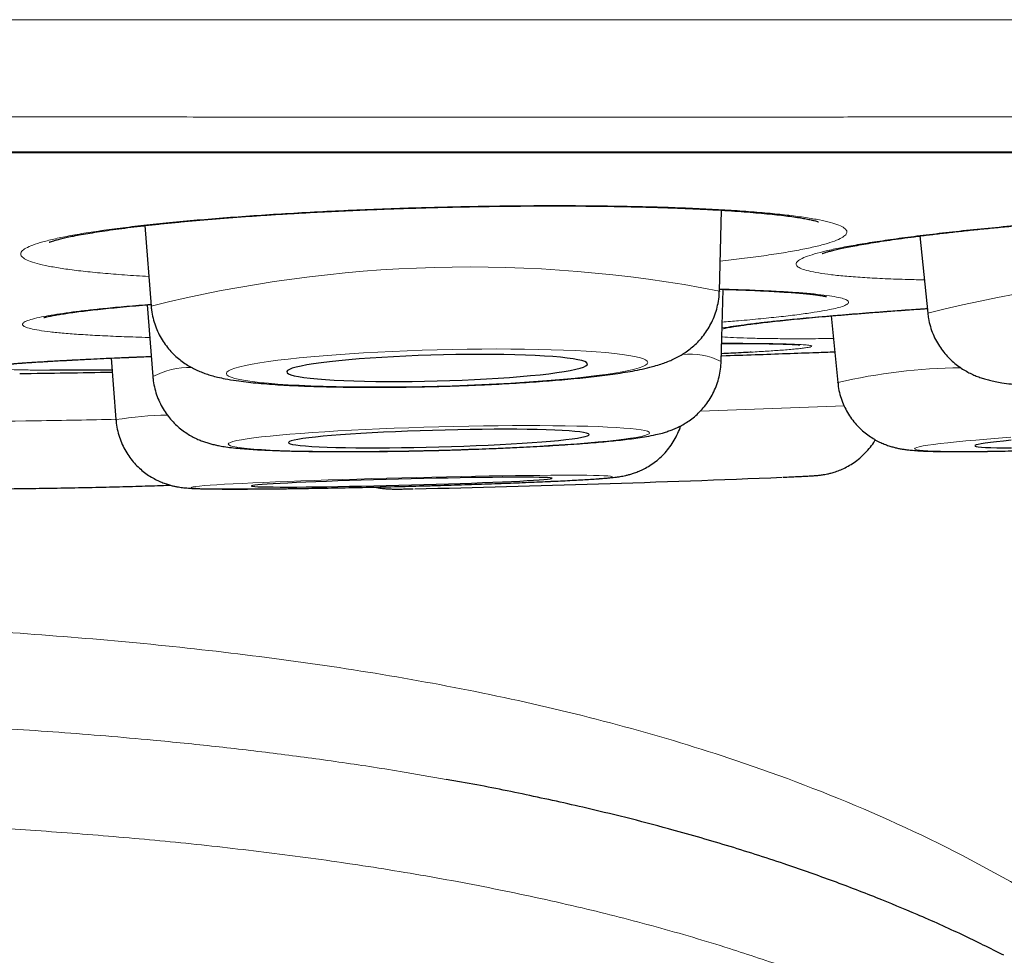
# Model space of a CAD drawing. Header units: millimetres. Extents: x 8 to 869, y 12 to 834.
# Tile 16 of 216: x 356.07 to 360.08, y 397.74 to 401.55. Entities that reach past the tile are written whole.
import ezdxf

# ---------------------------------------------------------------- set-up
doc = ezdxf.new("R2010")
doc.units = ezdxf.units.MM

msp = doc.modelspace()

# ---------------------------------------------------------------- linework, layer by layer
at = {"color": 252, "linetype": 'Continuous', "lineweight": 0}
msp.add_line((337.5933, 401.0097), (370.9889, 401.0097), dxfattribs=at)
at = {"color": 7, "linetype": 'Continuous', "lineweight": 30}
for p, q in [((337.6236, 401.0073), (370.9585, 401.0073)), ((358.9219, 400.4429), (358.9305, 400.7721)), ((356.5796, 400.7094), (356.6056, 400.3812)), ((359.7383, 400.6671), (359.7709, 400.3532)), ((358.9219, 400.4429), (358.9217, 400.4411)), ((358.9292, 400.1563), (358.9367, 400.4497)), ((356.5897, 400.3869), (356.6129, 400.0944)), ((359.3771, 400.3416), (359.4045, 400.0697)), ((356.4426, 400.1694), (356.4622, 399.9187)), ((358.9292, 400.1563), (358.9291, 400.1557)), ((359.4046, 400.0693), (359.4045, 400.0697)), ((356.4623, 399.9185), (356.4622, 399.9188))]:
    msp.add_line(p, q, dxfattribs=at)
at = {"color": 252, "linetype": 'Continuous', "lineweight": 0, "flags": 128}
for points in [[(357.7713, 400.0554), (357.8326, 400.0572), (357.8935, 400.0594), (357.9538, 400.0619), (358.0132, 400.0648), (358.0714, 400.068), (358.128, 400.0715), (358.1828, 400.0753), (358.2356, 400.0794), (358.2859, 400.0838), (358.3336, 400.0883), (358.3785, 400.0931), (358.4203, 400.0981), (358.4587, 400.1032), (358.4937, 400.1085), (358.525, 400.1139), (358.5524, 400.1193), (358.5759, 400.1248), (358.5952, 400.1303), (358.6104, 400.1358), (358.6213, 400.1413), (358.6278, 400.1468), (358.63, 400.1521), (358.6278, 400.1573), (358.6213, 400.1624), (358.6104, 400.1673), (358.5952, 400.172), (358.5759, 400.1765), (358.5524, 400.1808), (358.525, 400.1848), (358.4937, 400.1885), (358.4587, 400.1919), (358.4203, 400.195), (358.3785, 400.1978), (358.3336, 400.2002), (358.2859, 400.2022), (358.2356, 400.2039), (358.1828, 400.2052), (358.128, 400.2061), (358.0714, 400.2066), (358.0132, 400.2068), (357.9538, 400.2065), (357.8935, 400.2058), (357.8326, 400.2048), (357.7713, 400.2034), (357.7101, 400.2015), (357.6491, 400.1994), (357.5888, 400.1968), (357.5294, 400.194), (357.4712, 400.1907), (357.4146, 400.1872), (357.3598, 400.1834), (357.3071, 400.1793), (357.2567, 400.175), (357.209, 400.1704), (357.1641, 400.1656), (357.1224, 400.1606), (357.0839, 400.1555), (357.049, 400.1502), (357.0177, 400.1449), (356.9902, 400.1394), (356.9668, 400.1339), (356.9474, 400.1284), (356.9323, 400.1229), (356.9214, 400.1174), (356.9148, 400.112), (356.9126, 400.1066), (356.9148, 400.1014), (356.9214, 400.0963), (356.9323, 400.0914), (356.9474, 400.0867), (356.9668, 400.0822), (356.9902, 400.078), (357.0177, 400.074), (357.049, 400.0702), (357.0839, 400.0668), (357.1224, 400.0637), (357.1641, 400.061), (357.209, 400.0586), (357.2567, 400.0565), (357.3071, 400.0548), (357.3598, 400.0535), (357.4146, 400.0526), (357.4712, 400.0521), (357.5294, 400.052), (357.5888, 400.0522), (357.6491, 400.0529), (357.7101, 400.0539), (357.7713, 400.0554)], [(357.7786, 399.7942), (357.8398, 399.7959), (357.9008, 399.7979), (357.9611, 399.8001), (358.0205, 399.8025), (358.0787, 399.8052), (358.1353, 399.808), (358.1901, 399.811), (358.2428, 399.8141), (358.2932, 399.8174), (358.3409, 399.8208), (358.3858, 399.8243), (358.4275, 399.8279), (358.466, 399.8316), (358.501, 399.8353), (358.5322, 399.839), (358.5597, 399.8428), (358.5831, 399.8466), (358.6025, 399.8503), (358.6176, 399.854), (358.6285, 399.8576), (358.6351, 399.8612), (358.6373, 399.8647), (358.6351, 399.868), (358.6285, 399.8712), (358.6176, 399.8742), (358.6025, 399.8771), (358.5831, 399.8798), (358.5597, 399.8824), (358.5322, 399.8847), (358.501, 399.8868), (358.466, 399.8886), (358.4275, 399.8902), (358.3858, 399.8916), (358.3409, 399.8927), (358.2932, 399.8936), (358.2428, 399.8942), (358.1901, 399.8945), (358.1353, 399.8946), (358.0787, 399.8944), (358.0205, 399.8939), (357.9611, 399.8931), (357.9008, 399.8921), (357.8398, 399.8909), (357.7786, 399.8894), (357.7173, 399.8876), (357.6564, 399.8856), (357.5961, 399.8834), (357.5367, 399.881), (357.4785, 399.8784), (357.4219, 399.8756), (357.3671, 399.8726), (357.3144, 399.8694), (357.264, 399.8662), (357.2163, 399.8628), (357.1714, 399.8593), (357.1296, 399.8557), (357.0912, 399.852), (357.0562, 399.8483), (357.0249, 399.8445), (356.9975, 399.8407), (356.9741, 399.837), (356.9547, 399.8332), (356.9395, 399.8295), (356.9287, 399.8259), (356.9221, 399.8223), (356.9199, 399.8189), (356.9221, 399.8156), (356.9287, 399.8124), (356.9395, 399.8093), (356.9547, 399.8064), (356.9741, 399.8037), (356.9975, 399.8012), (357.0249, 399.7989), (357.0562, 399.7968), (357.0912, 399.7949), (357.1296, 399.7933), (357.1714, 399.7919), (357.2163, 399.7908), (357.264, 399.79), (357.3144, 399.7894), (357.3671, 399.789), (357.4219, 399.789), (357.4785, 399.7892), (357.5367, 399.7897), (357.5961, 399.7904), (357.6564, 399.7914), (357.7173, 399.7927), (357.7786, 399.7942)], [(360.1102, 399.8471), (360.0599, 399.8433), (360.0123, 399.8396), (359.9676, 399.8358), (359.9259, 399.8321), (359.8876, 399.8284), (359.8527, 399.8248), (359.8216, 399.8213), (359.7943, 399.8178), (359.7709, 399.8146), (359.7517, 399.8114), (359.7366, 399.8084), (359.7259, 399.8056), (359.7195, 399.8029), (359.7174, 399.8005), (359.7197, 399.7982), (359.7263, 399.7962), (359.7373, 399.7944), (359.7526, 399.7929), (359.772, 399.7916), (359.7956, 399.7905), (359.8231, 399.7897), (359.8544, 399.7892), (359.8895, 399.789), (359.928, 399.789), (359.9698, 399.7893), (360.0147, 399.7899), (360.0625, 399.7907), (360.1128, 399.7918)], [(358.4863, 399.6862), (358.4841, 399.6874), (358.4775, 399.6884), (358.4666, 399.6894), (358.4514, 399.6902), (358.432, 399.6909), (358.4085, 399.6915), (358.3811, 399.6919), (358.3498, 399.6922), (358.3148, 399.6923), (358.2763, 399.6923), (358.2345, 399.6921), (358.1896, 399.6918), (358.1419, 399.6914), (358.0915, 399.6908), (358.0388, 399.6901), (357.9839, 399.6893), (357.9273, 399.6883), (357.8691, 399.6872), (357.8097, 399.686), (357.7494, 399.6847), (357.6884, 399.6832), (357.6272, 399.6817), (357.5659, 399.6801), (357.505, 399.6784), (357.4447, 399.6767), (357.3853, 399.6748), (357.3271, 399.6729), (357.2705, 399.671), (357.2157, 399.6691), (357.163, 399.6671), (357.1127, 399.6651), (357.065, 399.6631), (357.0201, 399.6611), (356.9784, 399.6591), (356.9399, 399.6571), (356.905, 399.6552), (356.8737, 399.6533), (356.8463, 399.6515), (356.8229, 399.6498), (356.8036, 399.6481), (356.7885, 399.6465), (356.7776, 399.645), (356.7711, 399.6436), (356.7689, 399.6423), (356.7711, 399.6411), (356.7777, 399.64), (356.7886, 399.639), (356.8038, 399.6382), (356.8232, 399.6375), (356.8467, 399.637), (356.8742, 399.6366), (356.9055, 399.6363), (356.9405, 399.6362), (356.979, 399.6362), (357.0207, 399.6363), (357.0656, 399.6366), (357.1134, 399.6371), (357.1638, 399.6376), (357.2165, 399.6383), (357.2713, 399.6392), (357.328, 399.6402), (357.3861, 399.6412), (357.4455, 399.6425), (357.5059, 399.6438), (357.5668, 399.6452), (357.6281, 399.6467), (357.6893, 399.6483), (357.7503, 399.65), (357.8106, 399.6518), (357.87, 399.6536), (357.9281, 399.6555), (357.9847, 399.6574), (358.0395, 399.6594), (358.0922, 399.6614), (358.1426, 399.6634), (358.1903, 399.6654), (358.2351, 399.6674), (358.2769, 399.6694), (358.3153, 399.6713), (358.3502, 399.6732), (358.3815, 399.6751), (358.4089, 399.6769), (358.4323, 399.6787), (358.4517, 399.6804), (358.4668, 399.682), (358.4776, 399.6835), (358.4842, 399.6849), (358.4863, 399.6862)]]:
    msp.add_lwpolyline(points, dxfattribs=at)
at = {"color": 7, "linetype": 'Continuous', "lineweight": 30, "flags": 128}
for points in [[(357.7713, 400.0766), (357.8226, 400.0781), (357.8735, 400.08), (357.9237, 400.0823), (357.9728, 400.0848), (358.0205, 400.0877), (358.0665, 400.0909), (358.1104, 400.0944), (358.1519, 400.0981), (358.1908, 400.102), (358.2267, 400.1061), (358.2594, 400.1104), (358.2887, 400.1148), (358.3143, 400.1193), (358.3362, 400.1239), (358.3541, 400.1285), (358.3679, 400.1331), (358.3775, 400.1377), (358.3828, 400.1422), (358.3839, 400.1467), (358.3807, 400.151), (358.3732, 400.1552), (358.3615, 400.1592), (358.3456, 400.163), (358.3257, 400.1665), (358.302, 400.1698), (358.2745, 400.1728), (358.2434, 400.1755), (358.2091, 400.1779), (358.1717, 400.1799), (358.1315, 400.1816), (358.0887, 400.1829), (358.0438, 400.1839), (357.9969, 400.1844), (357.9484, 400.1846), (357.8987, 400.1844), (357.8481, 400.1838), (357.797, 400.1828), (357.7457, 400.1814), (357.6945, 400.1797), (357.6439, 400.1776), (357.5942, 400.1752), (357.5458, 400.1725), (357.4989, 400.1694), (357.4539, 400.1661), (357.4112, 400.1625), (357.371, 400.1587), (357.3335, 400.1547), (357.2992, 400.1505), (357.2682, 400.1462), (357.2407, 400.1417), (357.2169, 400.1372), (357.197, 400.1326), (357.1812, 400.1279), (357.1694, 400.1233), (357.162, 400.1188), (357.1587, 400.1143), (357.1598, 400.1099), (357.1652, 400.1056), (357.1748, 400.1015), (357.1886, 400.0976), (357.2065, 400.094), (357.2283, 400.0905), (357.254, 400.0874), (357.2833, 400.0845), (357.316, 400.082), (357.3519, 400.0798), (357.3907, 400.0779), (357.4322, 400.0764), (357.4761, 400.0753), (357.5221, 400.0745), (357.5698, 400.0742), (357.6189, 400.0742), (357.6691, 400.0746), (357.72, 400.0754), (357.7713, 400.0766)], [(357.7786, 399.8078), (357.8299, 399.8093), (357.8808, 399.811), (357.931, 399.8129), (357.9801, 399.8151), (358.0278, 399.8174), (358.0738, 399.8199), (358.1177, 399.8225), (358.1592, 399.8253), (358.198, 399.8282), (358.2339, 399.8312), (358.2666, 399.8342), (358.2959, 399.8374), (358.3216, 399.8405), (358.3434, 399.8437), (358.3613, 399.8468), (358.3751, 399.8499), (358.3847, 399.853), (358.3901, 399.8559), (358.3912, 399.8588), (358.388, 399.8616), (358.3805, 399.8642), (358.3687, 399.8666), (358.3529, 399.8689), (358.333, 399.871), (358.3092, 399.8729), (358.2817, 399.8746), (358.2507, 399.876), (358.2164, 399.8772), (358.179, 399.8782), (358.1387, 399.8788), (358.096, 399.8793), (358.051, 399.8795), (358.0041, 399.8794), (357.9557, 399.879), (357.906, 399.8784), (357.8554, 399.8775), (357.8042, 399.8764), (357.7529, 399.875), (357.7018, 399.8734), (357.6512, 399.8716), (357.6015, 399.8696), (357.553, 399.8673), (357.5062, 399.8649), (357.4612, 399.8624), (357.4184, 399.8597), (357.3782, 399.8568), (357.3408, 399.8539), (357.3065, 399.8508), (357.2755, 399.8478), (357.248, 399.8446), (357.2242, 399.8415), (357.2043, 399.8383), (357.1884, 399.8352), (357.1767, 399.8321), (357.1692, 399.8291), (357.166, 399.8262), (357.1671, 399.8233), (357.1724, 399.8207), (357.1821, 399.8181), (357.1959, 399.8157), (357.2137, 399.8136), (357.2356, 399.8116), (357.2613, 399.8098), (357.2905, 399.8082), (357.3232, 399.8069), (357.3592, 399.8058), (357.398, 399.805), (357.4395, 399.8044), (357.4834, 399.8041), (357.5294, 399.8041), (357.5771, 399.8043), (357.6262, 399.8048), (357.6764, 399.8056), (357.7273, 399.8066), (357.7786, 399.8078)], [(360.1112, 399.8348), (360.0794, 399.8317), (360.0511, 399.8287), (360.0265, 399.8258), (360.0057, 399.823), (359.9889, 399.8203), (359.9763, 399.8178), (359.9678, 399.8155), (359.9636, 399.8133), (359.9637, 399.8113), (359.9681, 399.8096), (359.9767, 399.8081), (359.9896, 399.8068), (360.0065, 399.8057), (360.0275, 399.8049), (360.0523, 399.8044), (360.0807, 399.8041), (360.1126, 399.8041)], [(358.2404, 399.6799), (358.2382, 399.6809), (358.2317, 399.6817), (358.221, 399.6825), (358.2062, 399.6831), (358.1873, 399.6836), (358.1644, 399.684), (358.1378, 399.6842), (358.1076, 399.6843), (358.0741, 399.6842), (358.0374, 399.684), (357.9978, 399.6836), (357.9557, 399.6832), (357.9112, 399.6825), (357.8648, 399.6818), (357.8167, 399.6809), (357.7672, 399.68), (357.7168, 399.6789), (357.6658, 399.6777), (357.6145, 399.6764), (357.5633, 399.675), (357.5125, 399.6736), (357.4625, 399.672), (357.4137, 399.6705), (357.3664, 399.6688), (357.321, 399.6672), (357.2777, 399.6655), (357.2368, 399.6639), (357.1987, 399.6622), (357.1636, 399.6605), (357.1317, 399.6589), (357.1033, 399.6573), (357.0786, 399.6557), (357.0578, 399.6543), (357.0409, 399.6528), (357.0282, 399.6515), (357.0197, 399.6502), (357.0154, 399.6491), (357.0154, 399.648), (357.0198, 399.6471), (357.0283, 399.6463), (357.0411, 399.6456), (357.058, 399.6451), (357.0789, 399.6446), (357.1037, 399.6444), (357.1321, 399.6442), (357.164, 399.6442), (357.1991, 399.6443), (357.2373, 399.6446), (357.2782, 399.645), (357.3215, 399.6456), (357.367, 399.6463), (357.4143, 399.6471), (357.4632, 399.648), (357.5131, 399.649), (357.5639, 399.6502), (357.6151, 399.6514), (357.6664, 399.6527), (357.7175, 399.6542), (357.7679, 399.6556), (357.8173, 399.6572), (357.8654, 399.6588), (357.9118, 399.6604), (357.9562, 399.6621), (357.9983, 399.6637), (358.0379, 399.6654), (358.0745, 399.6671), (358.108, 399.6687), (358.1382, 399.6704), (358.1647, 399.6719), (358.1875, 399.6735), (358.2064, 399.6749), (358.2212, 399.6763), (358.2318, 399.6776), (358.2382, 399.6788), (358.2404, 399.6799)]]:
    msp.add_lwpolyline(points, dxfattribs=at)
at = {"color": 252, "linetype": 'Continuous', "lineweight": 0}
for centre, radius, start, end in [((357.9029, 395.1944), 5.3465, 79.0128, 104.0425), ((361.236, 394.3673), 6.1626, 82.08178, 103.75376), ((358.7995, 399.8863), 0.2995, 64.3515, 95.3283), ((356.7653, 399.7976), 0.3337, 89.0915, 117.1922), ((359.9271, 397.8592), 2.2714, 90.5673, 103.3012), ((356.4929, 469.797), 69.8833, 271.928177, 272.410341), ((356.7059, 398.389), 1.549, 91.2683, 99.0512), ((355.6488, 432.5594), 32.6489, 269.64046, 270.85969), ((355.606, 437.7162), 37.8057, 270.80739, 271.30028)]:
    msp.add_arc(centre, radius, start, end, dxfattribs=at)
at = {"color": 7, "linetype": 'Continuous', "lineweight": 30}
for centre, radius, start, end in [((354.2911, 530.0945), 130, 270.784149, 270.950264), ((355.8803, 480.6108), 80.9939, 271.273308, 272.333619)]:
    msp.add_arc(centre, radius, start, end, dxfattribs=at)
at = {"color": 252, "linetype": 'Continuous', "lineweight": 0}
for points, knots in [([(354.2911, 401.5482), (354.3914, 401.5482), (354.592, 401.5482), (354.893, 401.5482), (355.1939, 401.5482), (355.5276, 401.5481), (355.8939, 401.5481), (356.2924, 401.5481), (356.6904, 401.5481), (357.0879, 401.5481), (357.4845, 401.5481), (357.8785, 401.5481), (358.2699, 401.5482), (358.6584, 401.5482), (359.0452, 401.5483), (359.4303, 401.5483), (359.8133, 401.5484), (360.1644, 401.5484), (360.484, 401.5484), (360.7729, 401.5484), (361.06, 401.5484), (361.3742, 401.5484), (361.7145, 401.5484), (362.0798, 401.5484), (362.4417, 401.5483), (362.7999, 401.5483), (363.1543, 401.5482), (363.4998, 401.5481), (363.8365, 401.5481), (364.1644, 401.548), (364.4881, 401.5479), (364.8073, 401.5479), (365.122, 401.5478), (365.4256, 401.5477), (365.7184, 401.5477), (366.0007, 401.5476), (366.2782, 401.5475), (366.5508, 401.5474), (366.8182, 401.5472), (367.0805, 401.547), (367.3373, 401.5468), (367.5745, 401.5466), (367.7929, 401.5464), (367.9934, 401.5462), (368.19, 401.546), (368.402, 401.5458), (368.6278, 401.5456), (368.8654, 401.5453), (369.0959, 401.545), (369.3192, 401.5447), (369.5351, 401.5444), (369.7407, 401.5441), (369.9361, 401.5438), (370.1215, 401.5434), (370.2997, 401.5431), (370.4704, 401.5427), (370.6335, 401.5423), (370.7778, 401.5419), (370.905, 401.5415), (371.0169, 401.5411), (371.1237, 401.5407), (371.2358, 401.5403), (371.3512, 401.5398), (371.4676, 401.5392), (371.5753, 401.5386), (371.6743, 401.5381), (371.7645, 401.5375), (371.8446, 401.5369), (371.9151, 401.5363), (371.9762, 401.5357), (372.029, 401.535), (372.0732, 401.5344), (372.109, 401.5338), (372.1339, 401.5332), (372.1504, 401.5326), (372.16, 401.532), (372.1644, 401.5316), (372.1639, 401.5313), (372.1637, 401.5312)], [0, 0, 0, 0, 0.010711, 0.021422, 0.032145, 0.042868, 0.057122, 0.071378, 0.085632, 0.099951, 0.114272, 0.128591, 0.14281, 0.157031, 0.17125, 0.185533, 0.199818, 0.214101, 0.225096, 0.236092, 0.247101, 0.25811, 0.272485, 0.286862, 0.301237, 0.315679, 0.330123, 0.344565, 0.358475, 0.372386, 0.386296, 0.400265, 0.414236, 0.428205, 0.441382, 0.454565, 0.467769, 0.480973, 0.4942, 0.507427, 0.520675, 0.53393, 0.544946, 0.555962, 0.566991, 0.57802, 0.59242, 0.606822, 0.621222, 0.635688, 0.650156, 0.664622, 0.678554, 0.692488, 0.70642, 0.720412, 0.734406, 0.748399, 0.759454, 0.770509, 0.781578, 0.792646, 0.807099, 0.821554, 0.836007, 0.850527, 0.865049, 0.879569, 0.893553, 0.90754, 0.921524, 0.935569, 0.949616, 0.963661, 0.974442, 0.985223, 0.996016, 1, 1, 1, 1]), ([(371.9216, 401.1572), (371.9217, 401.1571), (371.9223, 401.157), (371.9137, 401.1568), (371.8972, 401.1566), (371.8748, 401.1564), (371.8494, 401.1562), (371.8187, 401.156), (371.779, 401.1558), (371.7284, 401.1556), (371.6645, 401.1554), (371.5917, 401.1553), (371.5098, 401.1551), (371.4189, 401.1549), (371.3204, 401.1548), (371.2147, 401.1547), (371.1021, 401.1545), (370.9813, 401.1544), (370.8522, 401.1543), (370.7148, 401.1542), (370.5797, 401.1541), (370.449, 401.1539), (370.3244, 401.1538), (370.1948, 401.1537), (370.0468, 401.1536), (369.8784, 401.1534), (369.6878, 401.1533), (369.4891, 401.1532), (369.2823, 401.153), (369.0674, 401.1529), (368.8477, 401.1528), (368.6236, 401.1528), (368.3955, 401.1527), (368.1603, 401.1526), (367.9181, 401.1526), (367.6689, 401.1526), (367.4184, 401.1525), (367.167, 401.1525), (366.9152, 401.1524), (366.6577, 401.1524), (366.3943, 401.1523), (366.1251, 401.1523), (365.8501, 401.1522), (365.57, 401.1521), (365.3011, 401.1521), (365.0446, 401.152), (364.8013, 401.152), (364.5549, 401.152), (364.2798, 401.1519), (363.9752, 401.1519), (363.6398, 401.1519), (363.2992, 401.1519), (362.9534, 401.1519), (362.6027, 401.1519), (362.252, 401.152), (361.9017, 401.152), (361.5522, 401.152), (361.1987, 401.152), (360.8412, 401.152), (360.4801, 401.152), (360.1418, 401.152), (359.8271, 401.152), (359.5367, 401.152), (359.2446, 401.1519), (358.921, 401.1519), (358.5655, 401.1519), (358.1778, 401.1519), (357.7875, 401.1519), (357.3947, 401.1519), (356.9998, 401.1519), (356.6083, 401.152), (356.2206, 401.152), (355.8368, 401.152), (355.4518, 401.1521), (355.0656, 401.1521), (354.6784, 401.1521), (354.4202, 401.1521), (354.2911, 401.1521)], [0, 0, 0, 0, 0.004442, 0.019172, 0.033902, 0.044984, 0.056067, 0.067163, 0.078259, 0.092747, 0.107236, 0.121724, 0.136278, 0.150834, 0.165389, 0.179406, 0.193426, 0.207443, 0.221523, 0.235603, 0.249683, 0.260726, 0.271769, 0.282826, 0.293883, 0.308319, 0.322758, 0.337195, 0.351698, 0.366203, 0.380706, 0.394674, 0.408644, 0.422612, 0.43664, 0.45067, 0.464698, 0.477889, 0.49108, 0.504294, 0.517508, 0.530791, 0.544075, 0.557381, 0.570688, 0.581714, 0.592739, 0.603778, 0.614817, 0.629229, 0.643643, 0.658055, 0.672533, 0.687013, 0.701491, 0.715436, 0.729382, 0.743327, 0.757333, 0.771341, 0.785347, 0.796372, 0.807397, 0.818435, 0.829473, 0.843885, 0.858298, 0.87271, 0.887189, 0.901669, 0.916147, 0.930091, 0.944038, 0.957982, 0.971987, 0.985995, 1, 1, 1, 1]), ([(357.1043, 400.7554), (357.1483, 400.7581), (357.2365, 400.7634), (357.3737, 400.7703), (357.5133, 400.7763), (357.6546, 400.7814), (357.7966, 400.7854), (357.9385, 400.7883), (358.0792, 400.7902), (358.2174, 400.7911), (358.3522, 400.7908), (358.483, 400.7894), (358.6087, 400.787), (358.7283, 400.7836), (358.8408, 400.7791), (358.9457, 400.7736), (359.0423, 400.7671), (359.1298, 400.7597), (359.2072, 400.7515), (359.2745, 400.7424), (359.3311, 400.7327), (359.3766, 400.7222), (359.4103, 400.7112), (359.4323, 400.6996), (359.4426, 400.6876), (359.4409, 400.6753), (359.427, 400.6627), (359.4013, 400.6499), (359.364, 400.637), (359.3155, 400.6242), (359.2555, 400.6115), (359.185, 400.5989), (359.1043, 400.5866), (359.0182, 400.5751), (358.9549, 400.568), (358.9251, 400.5647)], [0, 0, 0, 0, 0.030354, 0.060816, 0.091278, 0.121631, 0.151985, 0.182447, 0.212909, 0.243263, 0.273617, 0.304079, 0.334541, 0.364894, 0.395248, 0.42571, 0.456172, 0.486526, 0.516879, 0.547342, 0.577804, 0.608157, 0.638511, 0.668973, 0.699435, 0.729789, 0.760142, 0.790604, 0.821067, 0.85142, 0.881774, 0.912236, 0.942698, 0.973052, 1, 1, 1, 1]), ([(356.596, 400.5024), (356.5793, 400.5033), (356.5279, 400.5061), (356.451, 400.5118), (356.3655, 400.5193), (356.2904, 400.5278), (356.2259, 400.537), (356.1722, 400.547), (356.1296, 400.5576), (356.0985, 400.5687), (356.0795, 400.5804), (356.0724, 400.5925), (356.0771, 400.6049), (356.0937, 400.6176), (356.1224, 400.6304), (356.1627, 400.6432), (356.2141, 400.6561), (356.2765, 400.6688), (356.3496, 400.6813), (356.4327, 400.6934), (356.5252, 400.7052), (356.6262, 400.7166), (356.7355, 400.7273), (356.8522, 400.7374), (356.9749, 400.7469), (357.0612, 400.7526), (357.1043, 400.7554)], [0, 0, 0, 0, 0.020507, 0.063168, 0.105828, 0.148337, 0.190846, 0.233507, 0.276167, 0.318676, 0.361185, 0.403845, 0.446506, 0.489015, 0.531523, 0.574184, 0.616844, 0.659353, 0.701862, 0.744523, 0.787183, 0.829692, 0.872193, 0.914846, 0.957499, 1, 1, 1, 1]), ([(359.7568, 400.4883), (359.7344, 400.4888), (359.6777, 400.49), (359.5965, 400.493), (359.5128, 400.4974), (359.4394, 400.5027), (359.3766, 400.5091), (359.3247, 400.5164), (359.284, 400.5245), (359.2549, 400.5334), (359.2378, 400.5431), (359.2326, 400.5535), (359.2393, 400.5645), (359.2577, 400.5759), (359.2883, 400.5879), (359.3304, 400.6002), (359.3836, 400.6128), (359.4476, 400.6255), (359.5223, 400.6384), (359.6069, 400.6512), (359.7007, 400.664), (359.803, 400.6766), (359.9134, 400.6889), (360.0311, 400.7008), (360.1546, 400.7124), (360.2414, 400.7196), (360.2847, 400.7232)], [0, 0, 0, 0, 0.0276382, 0.0699886, 0.1123391, 0.1545388, 0.1967385, 0.2390889, 0.2814394, 0.3236391, 0.3658388, 0.4081892, 0.4505397, 0.4927394, 0.5349391, 0.5772896, 0.61964, 0.6618397, 0.7040394, 0.7463899, 0.7887404, 0.8309401, 0.8731297, 0.91547, 0.9578104, 1, 1, 1, 1]), ([(358.9221, 400.451), (358.9226, 400.451), (358.9586, 400.4502), (359.023, 400.448), (359.1137, 400.4443), (359.194, 400.44), (359.2643, 400.435), (359.3237, 400.4294), (359.3721, 400.4233), (359.4093, 400.4166), (359.4348, 400.4096), (359.4481, 400.4021), (359.4496, 400.3942), (359.4392, 400.386), (359.4182, 400.3781), (359.3887, 400.3705), (359.3532, 400.3633), (359.307, 400.3556), (359.2482, 400.3473), (359.1754, 400.3386), (359.0924, 400.33), (359.0119, 400.3224), (358.9555, 400.3179), (358.9333, 400.3162)], [0, 0, 0, 0, 0.000631, 0.052728, 0.105011, 0.157294, 0.209391, 0.261488, 0.313771, 0.366054, 0.418151, 0.470248, 0.522531, 0.574814, 0.626911, 0.670326, 0.713795, 0.75721, 0.809307, 0.86159, 0.913873, 0.96597, 1, 1, 1, 1]), ([(356.3005, 400.3592), (356.3186, 400.3614), (356.3549, 400.3658), (356.4233, 400.373), (356.505, 400.3808), (356.5717, 400.3862), (356.605, 400.389)], [0, 0, 0, 0, 0.215261, 0.430523, 0.716204, 1, 1, 1, 1]), ([(359.091, 400.314), (359.1092, 400.3161), (359.1457, 400.3202), (359.2144, 400.3272), (359.2972, 400.3351), (359.3966, 400.3438), (359.5039, 400.3525), (359.619, 400.3613), (359.7078, 400.3677), (359.7596, 400.3712), (359.7689, 400.3718)], [0, 0, 0, 0, 0.111887, 0.223775, 0.372268, 0.521291, 0.670314, 0.818807, 0.9673, 1, 1, 1, 1]), ([(356.6002, 400.2537), (356.5938, 400.2538), (356.5522, 400.2548), (356.4834, 400.2572), (356.3954, 400.261), (356.3177, 400.2656), (356.2499, 400.2707), (356.193, 400.2764), (356.1474, 400.2827), (356.1133, 400.2894), (356.0908, 400.2966), (356.0802, 400.3042), (356.0818, 400.3121), (356.0953, 400.3204), (356.1205, 400.3288), (356.1552, 400.3369), (356.1975, 400.3447), (356.2443, 400.3519), (356.2818, 400.3568), (356.3005, 400.3592)], [0, 0, 0, 0, 0.01163, 0.075304, 0.138979, 0.202881, 0.266783, 0.330458, 0.394133, 0.458035, 0.521937, 0.585612, 0.649286, 0.713188, 0.777091, 0.840765, 0.893822, 0.946944, 1, 1, 1, 1]), ([(358.9326, 400.2917), (358.9377, 400.2927), (358.9527, 400.2956), (358.9876, 400.3009), (359.0343, 400.3073), (359.0721, 400.3118), (359.091, 400.314)], [0, 0, 0, 0, 0.145325, 0.430099, 0.715226, 1, 1, 1, 1]), ([(359.3864, 400.2494), (359.3785, 400.2493), (359.3356, 400.2487), (359.2657, 400.2484), (359.1782, 400.2485), (359.1011, 400.2494), (359.0337, 400.2509), (358.9783, 400.2533), (358.9446, 400.2552), (358.9327, 400.2566), (358.9317, 400.2567)], [0, 0, 0, 0, 0.0355991, 0.1939022, 0.3522052, 0.5110739, 0.6699426, 0.8282456, 0.9865487, 1, 1, 1, 1]), ([(358.9311, 400.23), (358.9321, 400.23), (358.9642, 400.23), (359.0192, 400.2298), (359.0937, 400.2292), (359.1562, 400.2282), (359.208, 400.2269), (359.2488, 400.2251), (359.2779, 400.223), (359.2949, 400.2206), (359.3002, 400.2178), (359.2935, 400.2147), (359.277, 400.2118), (359.2556, 400.2091), (359.2333, 400.2068), (359.2066, 400.2044), (359.1693, 400.2014), (359.1196, 400.1979), (359.0736, 400.1951), (359.0509, 400.1937)], [0, 0, 0, 0, 0.00231, 0.071589, 0.141878, 0.210181, 0.278484, 0.347763, 0.418052, 0.486355, 0.554658, 0.623937, 0.694226, 0.737142, 0.780059, 0.823334, 0.86661, 0.934429, 1, 1, 1, 1]), ([(356.1298, 400.1531), (356.1471, 400.1542), (356.1818, 400.1564), (356.2475, 400.16), (356.3266, 400.1641), (356.4224, 400.1687), (356.5155, 400.1729), (356.5799, 400.1755), (356.6063, 400.1766)], [0, 0, 0, 0, 0.144771, 0.290125, 0.480964, 0.671804, 0.865369, 1, 1, 1, 1]), ([(356.1924, 400.1201), (356.168, 400.1203), (356.1187, 400.1208), (356.0589, 400.1219), (356.0098, 400.1233), (355.9722, 400.1252), (355.9459, 400.1273), (355.9317, 400.1299), (355.9296, 400.1327), (355.9392, 400.1358), (355.9608, 400.1393), (355.9903, 400.1425), (356.0226, 400.1454), (356.0537, 400.1479), (356.089, 400.1505), (356.1162, 400.1522), (356.1298, 400.1531)], [0, 0, 0, 0, 0.0801563, 0.1614812, 0.2405088, 0.3195363, 0.3996926, 0.4810175, 0.5600451, 0.6390727, 0.719229, 0.8005539, 0.8502078, 0.8998618, 0.9499309, 1, 1, 1, 1]), ([(362.1714, 395.3116), (362.1219, 395.5036), (362.0231, 395.8874), (361.7731, 396.4293), (361.4443, 396.9258), (361.0436, 397.3666), (360.5842, 397.7456), (360.0814, 398.064), (359.5473, 398.3261), (358.8807, 398.5795), (358.076, 398.7951), (357.1378, 398.9521), (356.1912, 399.0469), (355.2416, 399.0966), (354.6079, 399.1053), (354.2911, 399.1053), (354.2911, 399.1053)], [0, 0, 0, 0, 0.062509, 0.12494, 0.187376, 0.249869, 0.312328, 0.37485, 0.437357, 0.499864, 0.599758, 0.699823, 0.79994, 0.899967, 0.999997, 1, 1, 1, 1]), ([(357.8084, 398.4528), (357.7461, 398.4638), (357.6007, 398.4896), (357.3711, 398.5243), (357.1196, 398.5582), (356.8671, 398.5877), (356.5706, 398.6177), (356.23, 398.646), (355.8017, 398.6729), (355.3285, 398.6937), (354.9832, 398.7006), (354.8103, 398.704)], [0, 0, 0, 0, 0.063187, 0.147426, 0.231814, 0.316385, 0.401027, 0.528928, 0.656894, 0.828241, 1, 1, 1, 1]), ([(354.2911, 398.3005), (354.4042, 398.3002), (354.6304, 398.2997), (354.9698, 398.2945), (355.3091, 398.2858), (355.6485, 398.2726), (355.9878, 398.2547), (356.326, 398.2313), (356.6643, 398.2018), (357.0024, 398.1655), (357.3425, 398.1214), (357.6831, 398.0683), (358.0239, 398.0051), (358.3511, 397.9335), (358.6643, 397.8538), (358.9435, 397.7716), (359.2003, 397.6856), (359.422, 397.6022), (359.6409, 397.5107), (359.8441, 397.416), (360.0434, 397.3119), (360.2147, 397.2123), (360.3701, 397.1123), (360.5108, 397.0131), (360.6471, 396.907), (360.7685, 396.8021), (360.8786, 396.697), (360.9779, 396.5928), (361.0751, 396.4797), (361.1662, 396.3615), (361.2483, 396.2418), (361.3276, 396.1117), (361.4025, 395.9708), (361.4727, 395.8149), (361.5338, 395.6555), (361.5665, 395.5469), (361.5829, 395.4926)], [0, 0, 0, 0, 0.040416, 0.080846, 0.121318, 0.161803, 0.202387, 0.242986, 0.283299, 0.324163, 0.365049, 0.406495, 0.448036, 0.489619, 0.52691, 0.564199, 0.594155, 0.624109, 0.649149, 0.679169, 0.704359, 0.729547, 0.749972, 0.770395, 0.79105, 0.811703, 0.827765, 0.845571, 0.863375, 0.881414, 0.899452, 0.915993, 0.936887, 0.957782, 0.978891, 1, 1, 1, 1])]:
    msp.add_open_spline(points, degree=3, knots=knots, dxfattribs=at)
at = {"color": 7, "linetype": 'Continuous', "lineweight": 30}
for points, knots in [([(356.1904, 400.6415), (356.1903, 400.6415), (356.19, 400.6414), (356.1929, 400.6426), (356.199, 400.6448), (356.2091, 400.648), (356.2232, 400.652), (356.2414, 400.6566), (356.2638, 400.6617), (356.2903, 400.6672), (356.3211, 400.673), (356.3564, 400.6791), (356.3958, 400.6854), (356.4389, 400.6917), (356.4856, 400.6981), (356.5355, 400.7044), (356.5885, 400.7106), (356.6445, 400.7166), (356.7033, 400.7226), (356.7649, 400.7284), (356.829, 400.7341), (356.8954, 400.7395), (356.964, 400.7447), (357.0333, 400.7497), (357.0834, 400.7529), (357.1225, 400.7554), (357.1631, 400.7579), (357.2261, 400.7616), (357.302, 400.7657), (357.3791, 400.7694), (357.457, 400.7729), (357.5357, 400.7761), (357.615, 400.7789), (357.6948, 400.7815), (357.7747, 400.7837), (357.8545, 400.7856), (357.9339, 400.7871), (358.013, 400.7883), (358.0918, 400.7892), (358.1698, 400.7897), (358.2467, 400.7899), (358.3223, 400.7897), (358.396, 400.7892), (358.4676, 400.7884), (358.5372, 400.7872), (358.6052, 400.7856), (358.6716, 400.7838), (358.7362, 400.7816), (358.7988, 400.779), (358.859, 400.7762), (358.9167, 400.7731), (358.9715, 400.7697), (359.0232, 400.766), (359.0714, 400.7621), (359.116, 400.758), (359.1567, 400.7538), (359.1933, 400.7494), (359.2256, 400.7451), (359.2533, 400.7408), (359.2767, 400.7367), (359.2952, 400.7329), (359.309, 400.7296), (359.3185, 400.727), (359.3237, 400.7254), (359.326, 400.7245), (359.3254, 400.7247), (359.3254, 400.7248)], [0, 0, 0, 0, 0.004189, 0.014672, 0.026135, 0.038555, 0.05185, 0.065891, 0.080554, 0.09516, 0.111058, 0.127378, 0.144031, 0.16093, 0.178, 0.195181, 0.212419, 0.229614, 0.247017, 0.264453, 0.281922, 0.299428, 0.316975, 0.334569, 0.351266, 0.35349, 0.362795, 0.380408, 0.397998, 0.415586, 0.433181, 0.450792, 0.468425, 0.486091, 0.503792, 0.521415, 0.538996, 0.556643, 0.574331, 0.592036, 0.609721, 0.62736, 0.644923, 0.662247, 0.679444, 0.696779, 0.714235, 0.73179, 0.74942, 0.767095, 0.784779, 0.802424, 0.819987, 0.837424, 0.854683, 0.871709, 0.888438, 0.904797, 0.920699, 0.936045, 0.95141, 0.964626, 0.977006, 0.988436, 0.998868, 1, 1, 1, 1]), ([(359.3402, 400.5952), (359.3402, 400.5952), (359.3398, 400.595), (359.3416, 400.5958), (359.346, 400.5974), (359.3545, 400.6002), (359.3668, 400.6038), (359.3833, 400.6082), (359.4038, 400.6131), (359.4287, 400.6185), (359.4577, 400.6243), (359.4913, 400.6306), (359.5289, 400.6371), (359.5704, 400.6438), (359.6155, 400.6506), (359.6641, 400.6574), (359.7158, 400.6643), (359.7704, 400.6712), (359.8279, 400.6781), (359.8881, 400.6849), (359.951, 400.6916), (360.0163, 400.6983), (360.0838, 400.7048), (360.1535, 400.7112), (360.2228, 400.7172), (360.2823, 400.7222), (360.3426, 400.727), (360.4059, 400.7319), (360.4823, 400.7375), (360.5596, 400.7428), (360.6378, 400.748), (360.7167, 400.7528), (360.7962, 400.7574), (360.8761, 400.7618), (360.9561, 400.7659), (361.0358, 400.7696), (361.1152, 400.7731), (361.1942, 400.7763), (361.2728, 400.7791), (361.3505, 400.7817), (361.4272, 400.7839), (361.5025, 400.7857), (361.5759, 400.7872), (361.6471, 400.7884), (361.7163, 400.7892), (361.7838, 400.7897), (361.8496, 400.7898), (361.9137, 400.7896), (361.9757, 400.7891), (362.0354, 400.7882), (362.0924, 400.787), (362.1466, 400.7854), (362.1976, 400.7836), (362.2452, 400.7815), (362.2891, 400.7791), (362.3291, 400.7764), (362.3651, 400.7736), (362.3967, 400.7707), (362.4237, 400.7676), (362.4464, 400.7646), (362.4642, 400.7618), (362.4772, 400.7593), (362.4857, 400.7575), (362.4905, 400.7562), (362.4909, 400.756), (362.4911, 400.756)], [0, 0, 0, 0, 0.00002, 0.00992, 0.020857, 0.032836, 0.045786, 0.059583, 0.074065, 0.088628, 0.104293, 0.120427, 0.13693, 0.15371, 0.170687, 0.187796, 0.204984, 0.222202, 0.239377, 0.256736, 0.27412, 0.29153, 0.308972, 0.326451, 0.343973, 0.359917, 0.369172, 0.386696, 0.404195, 0.42169, 0.439192, 0.456708, 0.474246, 0.491815, 0.509419, 0.526943, 0.544427, 0.561976, 0.579567, 0.597173, 0.614761, 0.632303, 0.649772, 0.667008, 0.684114, 0.701356, 0.71872, 0.736184, 0.753724, 0.771312, 0.788912, 0.806478, 0.823966, 0.841333, 0.858529, 0.875497, 0.892175, 0.908488, 0.924343, 0.939635, 0.95493, 0.967968, 0.980102, 0.991215, 1, 1, 1, 1]), ([(357.7713, 400.0543), (357.7817, 400.0545), (357.8119, 400.0554), (357.8619, 400.057), (357.9209, 400.0593), (357.9792, 400.0618), (358.0368, 400.0647), (358.0933, 400.0679), (358.1486, 400.0715), (358.2024, 400.0752), (358.2547, 400.0793), (358.3052, 400.0837), (358.3538, 400.0883), (358.4005, 400.0933), (358.4451, 400.0985), (358.4879, 400.1042), (358.5289, 400.1102), (358.5688, 400.117), (358.609, 400.1248), (358.6448, 400.1333), (358.6757, 400.1422), (358.7002, 400.1506), (358.7225, 400.1595), (358.7439, 400.1695), (358.7651, 400.181), (358.7864, 400.1946), (358.8076, 400.2106), (358.8286, 400.2294), (358.8488, 400.2509), (358.8674, 400.2751), (358.884, 400.3018), (358.898, 400.3305), (358.9091, 400.3609), (358.9171, 400.3935), (358.9214, 400.4211), (358.9214, 400.438), (358.9214, 400.4429)], [0, 0, 0, 0, 0.018943, 0.054952, 0.090975, 0.127023, 0.16311, 0.199256, 0.235481, 0.271811, 0.308279, 0.344927, 0.381816, 0.419028, 0.456684, 0.494972, 0.534204, 0.574938, 0.618316, 0.667185, 0.700059, 0.726709, 0.75007, 0.771068, 0.790731, 0.809845, 0.828898, 0.84813, 0.867692, 0.887554, 0.907626, 0.927824, 0.948094, 0.968398, 0.99086, 1, 1, 1, 1]), ([(358.9221, 400.4501), (358.9314, 400.4499), (358.9597, 400.4492), (359.0039, 400.4477), (359.0547, 400.4458), (359.102, 400.4436), (359.1461, 400.4413), (359.1866, 400.4389), (359.2235, 400.4363), (359.2562, 400.4336), (359.2846, 400.4309), (359.3086, 400.4282), (359.3276, 400.4257), (359.3417, 400.4235), (359.3514, 400.4217), (359.3567, 400.4206), (359.359, 400.4199), (359.3585, 400.4201), (359.3584, 400.4201)], [0, 0, 0, 0, 0.037893, 0.115008, 0.191911, 0.268566, 0.344923, 0.420902, 0.496388, 0.571077, 0.643127, 0.714228, 0.783546, 0.843417, 0.899158, 0.950001, 0.995532, 1, 1, 1, 1]), ([(356.1689, 400.3346), (356.169, 400.3346), (356.1692, 400.3347), (356.1732, 400.3359), (356.1807, 400.3377), (356.1892, 400.3396), (356.1981, 400.3415), (356.2087, 400.3435), (356.2265, 400.3467), (356.2507, 400.3506), (356.2791, 400.3547), (356.3115, 400.3591), (356.348, 400.3635), (356.3882, 400.3681), (356.432, 400.3727), (356.4794, 400.3773), (356.5301, 400.3819), (356.5721, 400.3855), (356.598, 400.3876), (356.6051, 400.3881)], [0, 0, 0, 0, 0.032163, 0.078503, 0.130248, 0.187208, 0.202443, 0.24302, 0.30897, 0.37709, 0.447478, 0.519576, 0.592982, 0.667409, 0.742658, 0.818595, 0.895055, 0.971384, 1, 1, 1, 1]), ([(356.6061, 400.3812), (356.6064, 400.376), (356.6074, 400.3595), (356.613, 400.3326), (356.6224, 400.301), (356.635, 400.2713), (356.6501, 400.2438), (356.6674, 400.2187), (356.6864, 400.1961), (356.7066, 400.1761), (356.7274, 400.1589), (356.7484, 400.1442), (356.7692, 400.1317), (356.7897, 400.1213), (356.8102, 400.1125), (356.831, 400.1048), (356.8533, 400.0979), (356.8789, 400.0912), (356.9119, 400.0842), (356.9498, 400.0779), (356.9915, 400.0725), (357.0328, 400.0682), (357.076, 400.0644), (357.122, 400.0612), (357.1692, 400.0585), (357.218, 400.0562), (357.2685, 400.0543), (357.3207, 400.0529), (357.3744, 400.0518), (357.4295, 400.0511), (357.4858, 400.0507), (357.5432, 400.0507), (357.6014, 400.0511), (357.6603, 400.0519), (357.717, 400.0529), (357.7541, 400.0538), (357.7713, 400.0543)], [0, 0, 0, 0, 0.009732, 0.030818, 0.051461, 0.071701, 0.091567, 0.11107, 0.130212, 0.148991, 0.167419, 0.185578, 0.203687, 0.222072, 0.241228, 0.261933, 0.285307, 0.313152, 0.348936, 0.400483, 0.442868, 0.482325, 0.523913, 0.563566, 0.602077, 0.639869, 0.677177, 0.714144, 0.750862, 0.787396, 0.823793, 0.860086, 0.896303, 0.932466, 0.968592, 1, 1, 1, 1]), ([(358.9382, 400.29), (358.9383, 400.29), (358.9385, 400.2901), (358.9424, 400.2911), (358.9498, 400.2927), (358.9607, 400.2948), (358.9732, 400.297), (358.9887, 400.2995), (359.0083, 400.3025), (359.0349, 400.3062), (359.0655, 400.3101), (359.1, 400.3143), (359.1384, 400.3186), (359.1803, 400.3231), (359.2259, 400.3277), (359.2747, 400.3324), (359.3267, 400.3372), (359.3817, 400.342), (359.4394, 400.3469), (359.4999, 400.3518), (359.5631, 400.3567), (359.6286, 400.3616), (359.6965, 400.3665), (359.7434, 400.3698), (359.7681, 400.3715), (359.769, 400.3715)], [0, 0, 0, 0, 0.020642, 0.051435, 0.086321, 0.125091, 0.16052, 0.187821, 0.234149, 0.281619, 0.330271, 0.379778, 0.429924, 0.480566, 0.531614, 0.583012, 0.63465, 0.686084, 0.737728, 0.789632, 0.841707, 0.893867, 0.94601, 0.998045, 1, 1, 1, 1]), ([(359.7713, 400.3532), (359.7721, 400.3456), (359.774, 400.327), (359.7812, 400.2982), (359.7921, 400.2673), (359.8059, 400.2385), (359.8222, 400.212), (359.8405, 400.1879), (359.8603, 400.1665), (359.8811, 400.1477), (359.9023, 400.1317), (359.9235, 400.1183), (359.9442, 400.1072), (359.9644, 400.098), (359.9841, 400.0905), (360.0038, 400.0842), (360.0243, 400.0787), (360.0474, 400.0736), (360.0764, 400.0685), (360.1104, 400.064), (360.1487, 400.0602), (360.1872, 400.0574), (360.2273, 400.0551), (360.2699, 400.0534), (360.3153, 400.0521), (360.3624, 400.0512), (360.4113, 400.0508), (360.4619, 400.0507), (360.5141, 400.051), (360.568, 400.0517), (360.6232, 400.0527), (360.6796, 400.0541), (360.737, 400.0558), (360.7952, 400.0579), (360.8539, 400.0603), (360.9031, 400.0625), (360.9325, 400.064), (360.9423, 400.0645)], [0, 0, 0, 0, 0.014059, 0.034791, 0.055078, 0.074952, 0.094434, 0.113527, 0.13222, 0.150488, 0.168314, 0.185739, 0.202938, 0.220279, 0.238162, 0.257322, 0.278783, 0.304135, 0.336322, 0.382465, 0.425696, 0.465447, 0.503238, 0.543046, 0.581557, 0.619258, 0.656429, 0.693235, 0.729779, 0.766131, 0.80234, 0.838441, 0.874461, 0.910422, 0.946342, 0.982236, 1, 1, 1, 1]), ([(358.931, 400.2297), (358.9385, 400.2297), (358.9625, 400.2297), (358.9997, 400.2296), (359.0427, 400.2294), (359.0819, 400.229), (359.1173, 400.2285), (359.1488, 400.2279), (359.1764, 400.2272), (359.2001, 400.2264), (359.2196, 400.2256), (359.234, 400.2248), (359.2433, 400.2241), (359.2486, 400.2236), (359.2491, 400.2235), (359.2494, 400.2235)], [0, 0, 0, 0, 0.040545, 0.130491, 0.220344, 0.310066, 0.398536, 0.485918, 0.572908, 0.659103, 0.743851, 0.826085, 0.893654, 0.953306, 1, 1, 1, 1]), ([(355.9785, 400.1399), (355.9785, 400.1399), (355.9784, 400.1398), (355.9817, 400.1404), (355.9883, 400.1412), (355.9988, 400.1424), (356.0112, 400.1437), (356.0269, 400.1452), (356.046, 400.1468), (356.0721, 400.1488), (356.1022, 400.151), (356.1362, 400.1532), (356.1738, 400.1556), (356.2151, 400.158), (356.2599, 400.1604), (356.308, 400.163), (356.3591, 400.1655), (356.4132, 400.1681), (356.4701, 400.1707), (356.5301, 400.1733), (356.5756, 400.1752), (356.6018, 400.1763), (356.6064, 400.1765)], [0, 0, 0, 0, 0.017407, 0.052056, 0.092485, 0.138328, 0.185653, 0.217531, 0.273063, 0.329748, 0.387577, 0.44618, 0.505337, 0.56492, 0.624854, 0.685099, 0.745537, 0.805551, 0.865907, 0.926509, 0.987263, 1, 1, 1, 1]), ([(358.9297, 400.1789), (358.9304, 400.179), (358.9776, 400.1806), (359.0668, 400.1837), (359.1958, 400.1882), (359.3042, 400.1921), (359.3672, 400.1944), (359.3918, 400.1953)], [0, 0, 0, 0, 0.003933, 0.283826, 0.553886, 0.825822, 1, 1, 1, 1]), ([(359.0509, 400.1937), (359.0498, 400.1936), (359.0256, 400.1921), (358.9856, 400.1899), (358.9427, 400.1878), (358.93, 400.1871)], [0, 0, 0, 0, 0.031597, 0.712134, 1, 1, 1, 1]), ([(357.7786, 399.7937), (357.7889, 399.794), (357.8188, 399.7948), (357.8682, 399.7963), (357.9266, 399.7983), (357.9843, 399.8005), (358.0412, 399.8029), (358.097, 399.8055), (358.1515, 399.8082), (358.2045, 399.8111), (358.2558, 399.8142), (358.3052, 399.8174), (358.3525, 399.8208), (358.3978, 399.8243), (358.4407, 399.828), (358.4814, 399.8318), (358.5198, 399.8358), (358.5563, 399.84), (358.5914, 399.8447), (358.6269, 399.8503), (358.6585, 399.8564), (358.6858, 399.8631), (358.7066, 399.8693), (358.7248, 399.8756), (358.7434, 399.8832), (358.7628, 399.8924), (358.7832, 399.9039), (358.8043, 399.9181), (358.8257, 399.9352), (358.8467, 399.9554), (358.8665, 399.9786), (358.8843, 400.0042), (358.8996, 400.0321), (358.912, 400.0617), (358.9212, 400.0926), (358.9274, 400.1242), (358.9285, 400.1456), (358.929, 400.1562)], [0, 0, 0, 0, 0.018569, 0.053869, 0.08918, 0.124507, 0.15986, 0.19525, 0.23069, 0.266198, 0.301794, 0.337506, 0.373371, 0.40944, 0.445789, 0.482532, 0.519852, 0.558069, 0.597793, 0.640417, 0.69025, 0.722164, 0.742556, 0.760855, 0.777785, 0.794254, 0.810767, 0.827803, 0.8456, 0.864085, 0.883056, 0.902329, 0.921786, 0.941353, 0.960987, 0.980662, 1, 1, 1, 1]), ([(359.405, 400.0698), (359.4054, 400.0646), (359.4067, 400.0483), (359.4128, 400.0216), (359.4228, 399.9906), (359.436, 399.9616), (359.4517, 399.9347), (359.4695, 399.9102), (359.4891, 399.8883), (359.51, 399.869), (359.5315, 399.8524), (359.5531, 399.8386), (359.5741, 399.8275), (359.5939, 399.8188), (359.6121, 399.8122), (359.6289, 399.8071), (359.6445, 399.8032), (359.6594, 399.8001), (359.6746, 399.7976), (359.6912, 399.7954), (359.7125, 399.7933), (359.7382, 399.7915), (359.7685, 399.7901), (359.8013, 399.7892), (359.8366, 399.7886), (359.875, 399.7884), (359.9152, 399.7884), (359.9577, 399.7887), (360.0023, 399.7893), (360.0491, 399.79), (360.098, 399.7911), (360.1488, 399.7923), (360.2013, 399.7938), (360.2553, 399.7955), (360.3107, 399.7974), (360.3671, 399.7995), (360.4244, 399.8018), (360.4824, 399.8043), (360.5407, 399.8069), (360.5991, 399.8097), (360.6575, 399.8127), (360.7155, 399.8157), (360.7729, 399.8189), (360.8295, 399.8222), (360.8849, 399.8256), (360.9391, 399.8291), (360.9918, 399.8327), (361.0427, 399.8363), (361.0917, 399.8399), (361.1386, 399.8436), (361.1833, 399.8473), (361.2255, 399.851), (361.2653, 399.8547), (361.3026, 399.8585), (361.3374, 399.8623), (361.3701, 399.8662), (361.4013, 399.8704), (361.4299, 399.8748), (361.4548, 399.8795), (361.4755, 399.8841), (361.4927, 399.8888), (361.5084, 399.8937), (361.5249, 399.8998), (361.5428, 399.9074), (361.5621, 399.9172), (361.5827, 399.9297), (361.6043, 399.9452), (361.626, 399.964), (361.6467, 399.9858), (361.6656, 400.0104), (361.6822, 400.0372), (361.6961, 400.0659), (361.7068, 400.0962), (361.7131, 400.1201), (361.7148, 400.134), (361.7151, 400.1372)], [0, 0, 0, 0, 0.004735, 0.014867, 0.024761, 0.03443, 0.043878, 0.053107, 0.062107, 0.070859, 0.079326, 0.087446, 0.095153, 0.102425, 0.109361, 0.116194, 0.123225, 0.130783, 0.139392, 0.149823, 0.163524, 0.184564, 0.20501, 0.224045, 0.244191, 0.263321, 0.281921, 0.300215, 0.318315, 0.336284, 0.35416, 0.371969, 0.389729, 0.407451, 0.425145, 0.442818, 0.460476, 0.478122, 0.495762, 0.513398, 0.531033, 0.548671, 0.566313, 0.583964, 0.601627, 0.619308, 0.637011, 0.654743, 0.672514, 0.690337, 0.708227, 0.726208, 0.744318, 0.762613, 0.781186, 0.800209, 0.820033, 0.841547, 0.860952, 0.874606, 0.883554, 0.891573, 0.899041, 0.906401, 0.913893, 0.921847, 0.930372, 0.939375, 0.948694, 0.958205, 0.967837, 0.977543, 0.987297, 0.997082, 1, 1, 1, 1]), ([(356.4464, 400.1203), (356.4178, 400.1202), (356.3558, 400.1198), (356.2706, 400.1198), (356.2185, 400.12), (356.1924, 400.1201)], [0, 0, 0, 0, 0.30092, 0.65046, 1, 1, 1, 1]), ([(356.6132, 400.0944), (356.6134, 400.0913), (356.614, 400.077), (356.6188, 400.0521), (356.6275, 400.0205), (356.6395, 399.9907), (356.6542, 399.963), (356.6711, 399.9376), (356.6899, 399.9148), (356.7099, 399.8945), (356.7308, 399.877), (356.7518, 399.8623), (356.7723, 399.8501), (356.792, 399.8403), (356.8107, 399.8324), (356.8285, 399.8261), (356.8458, 399.8209), (356.8634, 399.8164), (356.8826, 399.8124), (356.906, 399.8084), (356.9344, 399.8046), (356.9673, 399.8013), (357.0025, 399.7985), (357.0394, 399.7961), (357.0788, 399.7942), (357.1213, 399.7925), (357.1656, 399.7911), (357.2118, 399.7901), (357.26, 399.7893), (357.3102, 399.7887), (357.362, 399.7884), (357.4155, 399.7884), (357.4705, 399.7886), (357.5266, 399.789), (357.5837, 399.7897), (357.6417, 399.7906), (357.7001, 399.7918), (357.7459, 399.7929), (357.772, 399.7935), (357.7786, 399.7937)], [0, 0, 0, 0, 0.005591, 0.026065, 0.046066, 0.065627, 0.084766, 0.103487, 0.121778, 0.139603, 0.156903, 0.173604, 0.189682, 0.205262, 0.220696, 0.236476, 0.253201, 0.271824, 0.293729, 0.321356, 0.360545, 0.403813, 0.443334, 0.480667, 0.520033, 0.557993, 0.595119, 0.631719, 0.667965, 0.703963, 0.739781, 0.775466, 0.811051, 0.84656, 0.882013, 0.917426, 0.95281, 0.988176, 1, 1, 1, 1]), ([(356.4626, 399.9188), (356.4629, 399.9138), (356.4638, 399.8978), (356.4693, 399.8713), (356.4785, 399.84), (356.4909, 399.8107), (356.5059, 399.7835), (356.5232, 399.7586), (356.5423, 399.7362), (356.5629, 399.7163), (356.5844, 399.6991), (356.6063, 399.6845), (356.628, 399.6726), (356.6486, 399.6634), (356.6675, 399.6565), (356.6841, 399.6515), (356.6987, 399.6479), (356.7116, 399.6453), (356.7233, 399.6434), (356.7345, 399.6419), (356.7462, 399.6407), (356.7602, 399.6395), (356.7781, 399.6385), (356.8003, 399.6376), (356.8262, 399.637), (356.8546, 399.6365), (356.8861, 399.6362), (356.9211, 399.636), (356.9586, 399.636), (356.9986, 399.6361), (357.0412, 399.6363), (357.0862, 399.6367), (357.1334, 399.6372), (357.1828, 399.6378), (357.234, 399.6385), (357.2869, 399.6394), (357.3413, 399.6403), (357.3969, 399.6414), (357.4535, 399.6425), (357.5108, 399.6438), (357.5687, 399.6452), (357.6268, 399.6466), (357.6849, 399.6481), (357.7428, 399.6497), (357.8001, 399.6514), (357.8567, 399.6531), (357.9123, 399.6549), (357.9667, 399.6567), (358.0196, 399.6586), (358.0708, 399.6604), (358.1201, 399.6624), (358.1672, 399.6643), (358.2121, 399.6662), (358.2545, 399.6681), (358.2943, 399.67), (358.3314, 399.672), (358.3656, 399.6739), (358.397, 399.6758), (358.4258, 399.6777), (358.4522, 399.6797), (358.4776, 399.682), (358.4977, 399.6842), (358.5151, 399.6866), (358.5275, 399.6888), (358.5396, 399.6912), (358.553, 399.6945), (358.5682, 399.6989), (358.5856, 399.705), (358.6055, 399.7134), (358.6275, 399.7248), (358.6507, 399.7394), (358.6739, 399.7573), (358.6959, 399.7782), (358.7162, 399.8018), (358.7343, 399.8277), (358.7494, 399.8557), (358.7592, 399.8777), (358.7629, 399.8906), (358.7636, 399.8932)], [0, 0, 0, 0, 0.004478, 0.014526, 0.024332, 0.033908, 0.043259, 0.052385, 0.06128, 0.069928, 0.078302, 0.086356, 0.094003, 0.10112, 0.107603, 0.1135, 0.119056, 0.124633, 0.130555, 0.137269, 0.145431, 0.156141, 0.172067, 0.192167, 0.21095, 0.228834, 0.247717, 0.266059, 0.284103, 0.30197, 0.319723, 0.337398, 0.355019, 0.3726, 0.390152, 0.407682, 0.425196, 0.442697, 0.460189, 0.477674, 0.495154, 0.512632, 0.530109, 0.547587, 0.565067, 0.58255, 0.600039, 0.617536, 0.635043, 0.652565, 0.670105, 0.687669, 0.705264, 0.722902, 0.740597, 0.758374, 0.776268, 0.794341, 0.812707, 0.831592, 0.851559, 0.874614, 0.88544, 0.892939, 0.899568, 0.905674, 0.911688, 0.917933, 0.924859, 0.93266, 0.94118, 0.950139, 0.959369, 0.968778, 0.978305, 0.987909, 0.997566, 1, 1, 1, 1]), ([(359.1821, 399.6842), (359.1923, 399.6846), (359.2127, 399.6855), (359.2393, 399.6868), (359.2629, 399.6879), (359.2834, 399.689), (359.3016, 399.6901), (359.3146, 399.6911), (359.3256, 399.6921), (359.3335, 399.6929), (359.3416, 399.694), (359.3512, 399.6955), (359.363, 399.6977), (359.3776, 399.7012), (359.3959, 399.7066), (359.4175, 399.7147), (359.441, 399.7258), (359.4652, 399.74), (359.489, 399.7572), (359.5117, 399.7774), (359.5325, 399.8004), (359.5479, 399.8203), (359.5552, 399.8331), (359.5573, 399.8368)], [0, 0, 0, 0, 0.0819756, 0.1644069, 0.2475886, 0.3321669, 0.4197844, 0.5164059, 0.5588327, 0.5868248, 0.6092514, 0.6299468, 0.6504158, 0.6729213, 0.7003353, 0.7338324, 0.7711738, 0.8106446, 0.8519446, 0.8945859, 0.9381253, 0.9822588, 1, 1, 1, 1]), ([(355.1911, 399.6641), (355.1956, 399.6628), (355.2054, 399.6597), (355.2188, 399.6564), (355.2322, 399.6536), (355.2455, 399.6513), (355.2599, 399.6493), (355.278, 399.6472), (355.3003, 399.6453), (355.3273, 399.6436), (355.3575, 399.6421), (355.3904, 399.6408), (355.4265, 399.6397), (355.4647, 399.6387), (355.5052, 399.6379), (355.5481, 399.6373), (355.5934, 399.6367), (355.6408, 399.6364), (355.6903, 399.6361), (355.7416, 399.636), (355.7946, 399.636), (355.8491, 399.6361), (355.9048, 399.6364), (355.9616, 399.6368), (356.0191, 399.6373), (356.0771, 399.6379), (356.1354, 399.6387), (356.1937, 399.6395), (356.2518, 399.6405), (356.3094, 399.6416), (356.3663, 399.6428), (356.4223, 399.6441), (356.477, 399.6455), (356.5303, 399.647), (356.5821, 399.6485), (356.6317, 399.6501), (356.6653, 399.6513), (356.6816, 399.652), (356.6828, 399.652)], [0, 0, 0, 0, 0.00946, 0.020645, 0.032634, 0.046328, 0.063012, 0.085034, 0.118839, 0.154062, 0.187028, 0.221958, 0.255101, 0.287348, 0.319091, 0.350521, 0.381742, 0.412817, 0.443788, 0.474681, 0.505517, 0.53631, 0.56707, 0.597805, 0.628523, 0.659229, 0.689928, 0.720624, 0.751321, 0.782023, 0.812733, 0.843457, 0.874201, 0.904971, 0.935776, 0.966626, 0.997535, 1, 1, 1, 1]), ([(357.5179, 399.644), (357.52, 399.6435), (357.5269, 399.6418), (357.5375, 399.6401), (357.5489, 399.6385), (357.5583, 399.6375), (357.5662, 399.6369), (357.5734, 399.6365), (357.5806, 399.6363), (357.5892, 399.6361), (357.6013, 399.636), (357.6175, 399.636), (357.639, 399.6362), (357.6574, 399.6365), (357.6706, 399.6367), (357.6743, 399.6368)], [0, 0, 0, 0, 0.016857, 0.056157, 0.090732, 0.124375, 0.160518, 0.202657, 0.256413, 0.331149, 0.45032, 0.629354, 0.779817, 0.939271, 1, 1, 1, 1]), ([(360.0816, 397.7361), (360.0256, 397.7641), (359.9088, 397.8224), (359.7353, 397.8998), (359.5559, 397.9741), (359.3752, 398.0431), (359.1712, 398.1147), (358.9509, 398.1849), (358.6778, 398.2631), (358.4002, 398.3328), (358.1186, 398.3941), (357.9329, 398.4314), (357.8291, 398.4492), (357.8084, 398.4528)], [0, 0, 0, 0, 0.078382, 0.16321, 0.237647, 0.321577, 0.405575, 0.508545, 0.611609, 0.762107, 0.867808, 0.973565, 1, 1, 1, 1])]:
    msp.add_open_spline(points, degree=3, knots=knots, dxfattribs=at)

doc.saveas('drawing.dxf')
